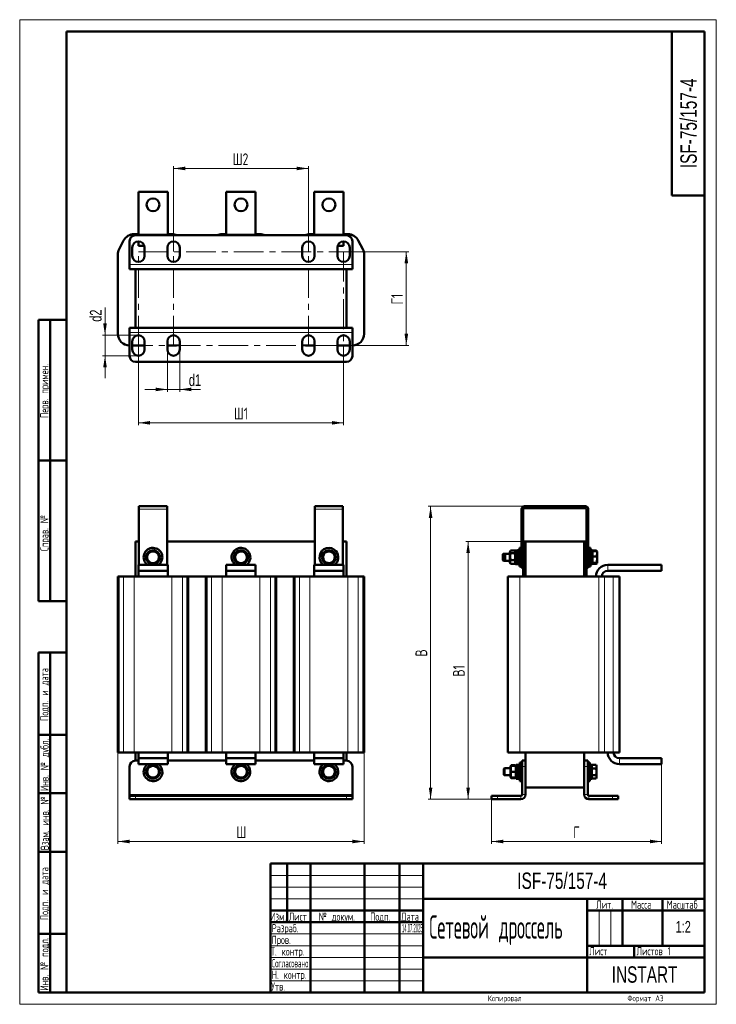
# Model space of a CAD drawing. Header units: millimetres. Extents: x 0 to 297, y 0 to 420.
import ezdxf

# ---------------------------------------------------------------- set-up
doc = ezdxf.new("R2010")
doc.units = ezdxf.units.MM
doc.linetypes.add('CENTERX2', pattern=[20.32, 12.7, -2.54, 2.54, -2.54])
doc.layers.add('ОСЕВЫЕ', color=7, linetype='Continuous')
doc.styles.add('SLDTEXTSTYLE0', font='TXT', dxfattribs={"width": 0.7})
doc.styles.add('SLDTEXTSTYLE1', font='TXT', dxfattribs={"width": 0.7, "bigfont": 'bigfont'})
doc.styles.add('SLDTEXTSTYLE2', font='TXT', dxfattribs={"width": 0.705079, "bigfont": 'bigfont'})
doc.styles.add('SLDTEXTSTYLE3', font='TXT', dxfattribs={"width": 0.648852, "bigfont": 'bigfont'})
doc.styles.add('SLDTEXTSTYLE4', font='TXT', dxfattribs={"width": 0.632021, "bigfont": 'bigfont'})
doc.styles.add('SLDTEXTSTYLE5', font='TXT', dxfattribs={"width": 0.625377, "bigfont": 'bigfont'})
doc.styles.add('SLDTEXTSTYLE6', font='TXT', dxfattribs={"width": 0.496631, "bigfont": 'bigfont'})
doc.styles.add('SLDTEXTSTYLE7', font='TXT', dxfattribs={"width": 0.300199})
doc.styles.add('SLDTEXTSTYLE8', font='TXT', dxfattribs={"width": 0.482389, "bigfont": 'bigfont'})
doc.dimstyles.new('SLDDIMSTYLE0', dxfattribs={"dimtxt": 5, "dimasz": 5, "dimexe": 0, "dimexo": 0.0625, "dimgap": 1.25, "dimtad": 2, "dimdec": 1, "dimlfac": 2, "dimrnd": 1e-09, "dimzin": 12, "dimdsep": 46, "dimtxsty": 'SLDTEXTSTYLE0', "dimsah": 1, "dimcen": 0.09, "dimadec": 0, "dimazin": 3, "dimtfac": 1, "dimtdec": 3, "dimtofl": 0, "dimtmove": 0, "dimatfit": 3, "dimfxl": 0, "dimfrac": 2, "dimtolj": 1, "dimtzin": 12, "dimarcsym": 0})
doc.dimstyles.new('SLDDIMSTYLE1', dxfattribs={"dimtxt": 5, "dimasz": 5, "dimexe": 0, "dimexo": 0.0625, "dimgap": 1.25, "dimtad": 2, "dimdec": 1, "dimlfac": 2, "dimrnd": 1e-09, "dimzin": 12, "dimdsep": 46, "dimtxsty": 'SLDTEXTSTYLE0', "dimsah": 1, "dimcen": 0.09, "dimadec": 0, "dimazin": 3, "dimtfac": 1, "dimtdec": 3, "dimtmove": 0, "dimatfit": 0, "dimfxl": 0, "dimfrac": 2, "dimtolj": 1, "dimtzin": 12, "dimarcsym": 0})

# ---------------------------------------------------------------- blocks, each defined once
blk = doc.blocks.new('_D')
at = {"color": 7, "linetype": 'Continuous', "lineweight": 0}
for p, q in [((41.84, 107.44), (41.84, 68.45)), ((146.84, 107.44), (146.84, 68.45)), ((41.84, 69.45), (146.84, 69.45))]:
    blk.add_line(p, q, dxfattribs=at)
at = {"color": 7, "linetype": 'Continuous', "lineweight": 18}
for points in [[(41.84, 69.45), (46.84, 68.68), (46.84, 70.22)], [(146.84, 69.45), (141.84, 70.22), (141.84, 68.68)]]:
    blk.add_solid(points, dxfattribs=at)
at = {"color": 7, "linetype": 'Continuous', "lineweight": 18, "insert": (92.39, 75.89), "char_height": 5, "attachment_point": 1, "style": 'SLDTEXTSTYLE1'}
blk.add_mtext('Ш', dxfattribs=at)
blk = doc.blocks.new('_D_1')
at = {"color": 7, "linetype": 'Continuous', "lineweight": 0}
for p, q in [((215.68, 197.45), (190.19, 197.45)), ((191.19, 87.45), (191.19, 197.45)), ((201.18, 87.45), (190.19, 87.45))]:
    blk.add_line(p, q, dxfattribs=at)
at = {"color": 7, "linetype": 'Continuous', "lineweight": 18}
for points in [[(191.19, 197.45), (190.42, 192.45), (191.96, 192.45)], [(191.19, 87.45), (191.96, 92.45), (190.42, 92.45)]]:
    blk.add_solid(points, dxfattribs=at)
at = {"color": 7, "linetype": 'Continuous', "lineweight": 18, "insert": (184.74, 139.78), "char_height": 5, "attachment_point": 1, "rotation": 90, "style": 'SLDTEXTSTYLE1'}
blk.add_mtext('В1', dxfattribs=at)
blk = doc.blocks.new('_D_2')
at = {"color": 7, "linetype": 'Continuous', "lineweight": 0}
for p, q in [((215.18, 212.45), (174.19, 212.45)), ((175.19, 212.45), (175.19, 87.45)), ((201.18, 87.45), (174.19, 87.45))]:
    blk.add_line(p, q, dxfattribs=at)
at = {"color": 7, "linetype": 'Continuous', "lineweight": 18}
for points in [[(175.19, 212.45), (174.42, 207.45), (175.96, 207.45)], [(175.19, 87.45), (175.96, 92.45), (174.42, 92.45)]]:
    blk.add_solid(points, dxfattribs=at)
at = {"color": 7, "linetype": 'Continuous', "lineweight": 18, "insert": (168.74, 148.35), "char_height": 5, "attachment_point": 1, "rotation": 90, "style": 'SLDTEXTSTYLE1'}
blk.add_mtext('В', dxfattribs=at)
blk = doc.blocks.new('_D_3')
at = {"color": 7, "linetype": 'Continuous', "lineweight": 0}
for p, q in [((273.69, 102.44), (273.69, 68.45)), ((201.19, 87.44), (201.19, 68.45)), ((201.19, 69.45), (273.69, 69.45))]:
    blk.add_line(p, q, dxfattribs=at)
at = {"color": 7, "linetype": 'Continuous', "lineweight": 18}
for points in [[(201.19, 69.45), (206.19, 68.68), (206.19, 70.22)], [(273.69, 69.45), (268.69, 70.22), (268.69, 68.68)]]:
    blk.add_solid(points, dxfattribs=at)
at = {"color": 7, "linetype": 'Continuous', "lineweight": 18, "insert": (236.02, 75.89), "char_height": 5, "attachment_point": 1, "style": 'SLDTEXTSTYLE1'}
blk.add_mtext('Г', dxfattribs=at)
blk = doc.blocks.new('_D_4')
at = {"color": 7, "linetype": 'Continuous', "lineweight": 0}
for p, q in [((50.59, 281.03), (50.59, 247.04)), ((138.09, 281.03), (138.09, 247.04)), ((138.09, 248.04), (50.59, 248.04))]:
    blk.add_line(p, q, dxfattribs=at)
at = {"color": 7, "linetype": 'Continuous', "lineweight": 18}
for points in [[(50.59, 248.04), (55.59, 247.27), (55.59, 248.81)], [(138.09, 248.04), (133.09, 248.81), (133.09, 247.27)]]:
    blk.add_solid(points, dxfattribs=at)
at = {"color": 7, "linetype": 'Continuous', "lineweight": 18, "insert": (91.32, 254.49), "char_height": 5, "attachment_point": 1, "style": 'SLDTEXTSTYLE1'}
blk.add_mtext('Ш1', dxfattribs=at)
blk = doc.blocks.new('_D_5')
at = {"color": 7, "linetype": 'Continuous', "lineweight": 0}
for p, q in [((65.59, 321.05), (65.59, 357.54)), ((123.09, 321.05), (123.09, 357.54)), ((65.59, 356.54), (123.09, 356.54))]:
    blk.add_line(p, q, dxfattribs=at)
at = {"color": 7, "linetype": 'Continuous', "lineweight": 18}
for points in [[(65.59, 356.54), (70.59, 355.77), (70.59, 357.31)], [(123.09, 356.54), (118.09, 357.31), (118.09, 355.77)]]:
    blk.add_solid(points, dxfattribs=at)
at = {"color": 7, "linetype": 'Continuous', "lineweight": 18, "insert": (90.79, 362.99), "char_height": 5, "attachment_point": 1, "style": 'SLDTEXTSTYLE1'}
blk.add_mtext('Ш2', dxfattribs=at)
blk = doc.blocks.new('_D_6')
at = {"color": 7, "linetype": 'Continuous', "lineweight": 0}
for p, q in [((138.1, 321.04), (165.84, 321.04)), ((164.84, 321.04), (164.84, 281.04)), ((138.1, 281.04), (165.84, 281.04))]:
    blk.add_line(p, q, dxfattribs=at)
at = {"color": 7, "linetype": 'Continuous', "lineweight": 18}
for points in [[(164.84, 321.04), (164.07, 316.04), (165.61, 316.04)], [(164.84, 281.04), (165.61, 286.04), (164.07, 286.04)]]:
    blk.add_solid(points, dxfattribs=at)
at = {"color": 7, "linetype": 'Continuous', "lineweight": 18, "insert": (158.4, 298.55), "char_height": 5, "attachment_point": 1, "rotation": 90, "style": 'SLDTEXTSTYLE1'}
blk.add_mtext('Г1', dxfattribs=at)
blk = doc.blocks.new('_D_7')
at = {"color": 7, "linetype": 'Continuous', "lineweight": 0}
for p, q in [((62.97, 279.28), (62.97, 261.29)), ((68.22, 279.28), (68.22, 261.29)), ((62.97, 262.29), (53.35, 262.29)), ((62.97, 262.29), (68.22, 262.29)), ((68.22, 262.29), (77.1, 262.29))]:
    blk.add_line(p, q, dxfattribs=at)
at = {"color": 7, "linetype": 'Continuous', "lineweight": 18}
for points in [[(62.97, 262.29), (57.97, 263.06), (57.97, 261.52)], [(68.22, 262.29), (73.22, 261.52), (73.22, 263.06)]]:
    blk.add_solid(points, dxfattribs=at)
at = {"color": 7, "linetype": 'Continuous', "lineweight": 18, "insert": (72.12, 268.74), "char_height": 5, "attachment_point": 1, "style": 'SLDTEXTSTYLE0'}
blk.add_mtext('d1', dxfattribs=at)
blk = doc.blocks.new('_D_8')
at = {"color": 7, "linetype": 'Continuous', "lineweight": 0}
for p, q in [((36.37, 285.42), (36.37, 297.2)), ((50.58, 285.42), (35.37, 285.42)), ((36.37, 285.42), (36.37, 276.67)), ((50.58, 276.67), (35.37, 276.67)), ((36.37, 276.67), (36.37, 267.05))]:
    blk.add_line(p, q, dxfattribs=at)
at = {"color": 7, "linetype": 'Continuous', "lineweight": 18}
for points in [[(36.37, 285.42), (37.14, 290.42), (35.6, 290.42)], [(36.37, 276.67), (35.6, 271.67), (37.14, 271.67)]]:
    blk.add_solid(points, dxfattribs=at)
at = {"color": 7, "linetype": 'Continuous', "lineweight": 18, "insert": (29.92, 291.16), "char_height": 5, "attachment_point": 1, "rotation": 90, "style": 'SLDTEXTSTYLE0'}
blk.add_mtext('d2', dxfattribs=at)

msp = doc.modelspace()

# ---------------------------------------------------------------- linework, layer by layer
at = {"color": 7, "linetype": 'Continuous', "lineweight": 50}
for p, q in [((20, 415), (20, 5)), ((292, 415), (20, 415)), ((20, 415), (20, 5)), ((278, 415), (278, 345)), ((292, 5), (292, 415)), ((63.091, 346.541), (50.591, 346.541)), ((50.591, 346.541), (50.591, 328.541)), ((63.091, 328.541), (63.091, 346.541)), ((88.091, 346.541), (88.091, 328.541)), ((100.591, 346.541), (88.091, 346.541)), ((100.591, 328.541), (100.591, 346.541)), ((138.091, 346.541), (125.591, 346.541)), ((125.591, 346.541), (125.591, 328.541)), ((138.091, 328.541), (138.091, 346.541)), ((278, 345), (292, 345)), ((48.761, 328.541), (50.591, 328.541)), ((49.341, 328.041), (139.341, 328.041)), ((50.591, 328.041), (50.591, 328.541)), ((63.091, 328.541), (63.091, 328.041)), ((63.091, 328.541), (64.922, 328.541)), ((86.261, 328.541), (88.091, 328.541)), ((88.091, 328.041), (88.091, 328.541)), ((100.591, 328.541), (100.591, 328.041)), ((100.591, 328.541), (102.422, 328.541)), ((123.761, 328.541), (125.591, 328.541)), ((125.591, 328.041), (125.591, 328.541)), ((138.091, 328.541), (138.091, 328.041)), ((138.091, 328.541), (139.922, 328.541)), ((42.399, 322.121), (44.319, 325.836)), ((46.841, 315.541), (46.841, 325.541)), ((50.591, 323.541), (50.591, 325.416)), ((50.591, 323.541), (53.107, 323.541)), ((63.076, 323.541), (63.091, 323.541)), ((63.091, 323.591), (63.091, 323.541)), ((125.591, 323.541), (125.591, 323.591)), ((125.591, 323.541), (125.607, 323.541)), ((135.576, 323.541), (138.091, 323.541)), ((138.091, 325.416), (138.091, 323.541)), ((141.841, 325.541), (141.841, 315.541)), ((144.364, 325.836), (146.284, 322.121)), ((41.841, 286.041), (41.841, 319.826)), ((47.966, 319.291), (47.966, 322.791)), ((53.216, 322.791), (53.216, 319.291)), ((62.966, 319.291), (62.966, 322.791)), ((68.216, 322.791), (68.216, 319.291)), ((120.466, 319.291), (120.466, 322.791)), ((125.716, 322.791), (125.716, 319.291)), ((135.466, 319.291), (135.466, 322.791)), ((140.716, 322.791), (140.716, 319.291)), ((146.841, 319.826), (146.841, 286.041)), ((46.841, 313.541), (46.841, 315.541)), ((141.841, 315.541), (141.841, 313.541)), ((46.841, 313.541), (141.841, 313.541)), ((49.341, 288.541), (49.341, 313.541)), ((139.341, 288.541), (139.341, 313.541)), ((8, 172), (8, 292)), ((20, 292), (8, 292)), ((8, 172), (8, 292)), ((13, 172), (13, 292)), ((13, 172), (13, 292)), ((141.841, 288.541), (46.841, 288.541)), ((46.841, 286.541), (46.841, 288.541)), ((46.841, 276.541), (46.841, 286.541)), ((141.841, 288.541), (141.841, 286.541)), ((141.841, 286.541), (141.841, 276.541)), ((47.966, 279.291), (47.966, 282.791)), ((53.216, 282.791), (53.216, 279.291)), ((62.966, 279.291), (62.966, 282.791)), ((68.216, 282.791), (68.216, 279.291)), ((120.466, 279.291), (120.466, 282.791)), ((125.716, 282.791), (125.716, 279.291)), ((135.466, 279.291), (135.466, 282.791)), ((140.716, 282.791), (140.716, 279.291)), ((53.216, 281.041), (47.966, 281.041)), ((66.841, 281.041), (62.966, 281.041)), ((125.716, 281.041), (121.841, 281.041)), ((140.716, 281.041), (135.466, 281.041)), ((139.341, 274.041), (49.341, 274.041)), ((8, 232), (20, 232)), ((20, 232), (8, 232)), ((50.841, 212.446), (62.841, 212.446)), ((50.841, 211.196), (50.841, 212.446)), ((50.841, 211.196), (50.841, 187.446)), ((62.841, 212.446), (62.841, 211.196)), ((62.841, 187.446), (62.841, 211.196)), ((125.841, 212.446), (137.841, 212.446)), ((125.841, 211.196), (125.841, 212.446)), ((125.841, 211.196), (125.841, 187.446)), ((137.841, 212.446), (137.841, 211.196)), ((137.841, 187.446), (137.841, 211.196)), ((213.939, 186.196), (213.939, 211.196)), ((214.689, 197.446), (214.689, 211.196)), ((215.189, 212.446), (241.189, 212.446)), ((215.189, 211.696), (241.189, 211.696)), ((241.689, 211.196), (241.689, 197.446)), ((242.439, 211.196), (242.439, 186.196)), ((50.841, 197.446), (49.341, 197.446)), ((49.341, 197.446), (49.341, 182.446)), ((125.841, 197.446), (62.841, 197.446)), ((139.341, 197.446), (137.841, 197.446)), ((139.341, 182.446), (139.341, 197.446)), ((214.689, 197.446), (214.689, 182.446)), ((214.689, 197.446), (215.689, 197.446)), ((215.689, 197.446), (215.689, 182.446)), ((215.689, 197.446), (240.689, 197.446)), ((240.689, 197.446), (241.689, 197.446)), ((240.689, 197.446), (240.689, 182.446)), ((241.689, 197.446), (241.689, 182.446)), ((55.699, 193.347), (57.133, 193.179)), ((95.599, 193.294), (96.41, 192.1)), ((132.455, 193.517), (133.523, 192.546)), ((209.229, 193.448), (208.939, 192.946)), ((211.071, 193.567), (209.307, 193.567)), ((211.439, 193.527), (211.085, 193.527)), ((211.439, 192.946), (211.147, 193.452)), ((212.239, 193.646), (211.439, 193.646)), ((211.439, 187.746), (211.439, 193.646)), ((213.039, 193.696), (212.239, 193.696)), ((212.239, 187.696), (212.239, 193.696)), ((213.939, 194.696), (213.039, 194.696)), ((213.039, 186.696), (213.039, 194.696)), ((243.339, 194.696), (242.439, 194.696)), ((243.339, 186.696), (243.339, 194.696)), ((244.139, 193.696), (243.339, 193.696)), ((244.139, 187.696), (244.139, 193.696)), ((244.214, 193.294), (244.139, 193.294)), ((245.991, 193.517), (244.214, 193.517)), ((244.214, 193.517), (244.214, 193.347)), ((244.214, 193.347), (244.214, 191.032)), ((245.991, 193.347), (244.214, 193.347)), ((246.097, 193.321), (245.991, 193.517)), ((245.991, 193.347), (246.214, 193.179)), ((246.214, 193.196), (246.131, 193.34)), ((53.974, 191.032), (54.837, 192.189)), ((55.117, 188.381), (54.546, 189.706)), ((58.566, 193.011), (59.137, 191.685)), ((59.709, 190.36), (58.846, 189.202)), ((91.462, 190.486), (92.091, 191.785)), ((93.084, 188.097), (92.273, 189.291)), ((92.72, 193.084), (94.159, 193.189)), ((97.221, 190.906), (96.592, 189.607)), ((129.092, 189.817), (129.399, 191.227)), ((129.705, 192.637), (131.08, 193.077)), ((134.591, 191.575), (134.284, 190.165)), ((206.214, 192.196), (205.964, 191.946)), ((205.964, 189.446), (205.964, 191.946)), ((205.964, 189.446), (206.214, 189.196)), ((206.964, 192.196), (206.214, 192.196)), ((206.214, 192.196), (206.214, 189.196)), ((206.214, 189.196), (206.964, 189.196)), ((206.964, 192.196), (206.714, 191.946)), ((206.714, 189.446), (206.714, 191.946)), ((206.714, 189.446), (206.964, 189.196)), ((208.939, 192.196), (206.964, 192.196)), ((206.964, 192.196), (206.964, 189.196)), ((206.964, 189.196), (208.939, 189.196)), ((208.939, 188.446), (208.939, 192.946)), ((211.071, 192.39), (209.307, 192.39)), ((211.071, 189.519), (209.307, 189.519)), ((244.214, 193.084), (244.139, 193.084)), ((244.214, 192.883), (244.139, 192.808)), ((245.991, 191.032), (244.214, 191.032)), ((244.214, 191.032), (244.214, 188.381)), ((245.991, 191.032), (246.214, 192.189)), ((245.991, 188.381), (246.214, 189.706)), ((246.214, 192.189), (246.214, 193.196)), ((246.214, 189.706), (246.214, 192.189)), ((246.214, 188.213), (246.214, 189.706)), ((50.591, 184.946), (50.591, 187.446)), ((50.591, 187.446), (63.091, 187.446)), ((50.591, 184.946), (63.091, 184.946)), ((50.591, 184.946), (50.591, 182.446)), ((57.984, 188.045), (56.55, 188.213)), ((63.091, 184.946), (63.091, 187.446)), ((63.091, 182.446), (63.091, 184.946)), ((88.091, 184.946), (88.091, 187.446)), ((88.091, 187.446), (100.591, 187.446)), ((88.091, 184.946), (100.591, 184.946)), ((88.091, 184.946), (88.091, 182.446)), ((95.963, 188.307), (94.523, 188.202)), ((100.591, 184.946), (100.591, 187.446)), ((100.591, 182.446), (100.591, 184.946)), ((125.591, 187.446), (138.091, 187.446)), ((125.591, 184.946), (125.591, 187.446)), ((125.591, 184.946), (138.091, 184.946)), ((125.591, 184.946), (125.591, 182.446)), ((131.228, 187.875), (130.16, 188.846)), ((133.978, 188.754), (132.603, 188.315)), ((138.091, 184.946), (138.091, 187.446)), ((138.091, 182.446), (138.091, 184.946)), ((208.939, 188.446), (209.229, 187.943)), ((209.253, 187.957), (209.307, 187.824)), ((211.071, 187.824), (209.307, 187.824)), ((211.071, 187.824), (211.118, 187.956)), ((211.439, 187.864), (211.085, 187.864)), ((211.147, 187.94), (211.439, 188.446)), ((211.439, 187.746), (212.239, 187.746)), ((212.239, 187.696), (213.039, 187.696)), ((213.039, 186.696), (213.939, 186.696)), ((213.939, 186.196), (214.689, 186.196)), ((242.439, 186.196), (241.689, 186.196)), ((242.439, 186.696), (243.339, 186.696)), ((243.339, 187.696), (244.139, 187.696)), ((244.139, 188.583), (244.214, 188.508)), ((244.214, 188.097), (244.139, 188.097)), ((245.991, 188.381), (244.214, 188.381)), ((244.214, 188.381), (244.214, 188.045)), ((244.214, 188.045), (244.214, 187.875)), ((245.991, 188.045), (244.214, 188.045)), ((245.991, 187.875), (244.214, 187.875)), ((245.991, 188.045), (246.214, 188.213)), ((245.991, 187.875), (246.038, 188.08)), ((246.097, 188.071), (245.991, 187.875)), ((250.689, 187.446), (273.689, 187.446)), ((250.689, 184.946), (273.689, 184.946)), ((273.689, 184.946), (273.689, 187.446)), ((41.841, 107.446), (41.841, 182.446)), ((41.841, 182.446), (42.399, 182.446)), ((42.399, 182.446), (44.319, 182.446)), ((44.319, 182.446), (48.761, 182.446)), ((48.761, 182.446), (64.922, 182.446)), ((64.922, 182.446), (69.364, 182.446)), ((69.364, 182.446), (71.284, 182.446)), ((71.284, 182.446), (71.841, 182.446)), ((71.841, 182.446), (79.341, 182.446)), ((71.841, 182.446), (71.841, 107.446)), ((79.341, 107.446), (79.341, 182.446)), ((79.341, 182.446), (79.899, 182.446)), ((79.899, 182.446), (81.819, 182.446)), ((81.819, 182.446), (86.261, 182.446)), ((86.261, 182.446), (102.422, 182.446)), ((102.422, 182.446), (106.864, 182.446)), ((106.864, 182.446), (108.784, 182.446)), ((108.784, 182.446), (109.341, 182.446)), ((109.341, 182.446), (116.841, 182.446)), ((109.341, 182.446), (109.341, 107.446)), ((116.841, 107.446), (116.841, 182.446)), ((116.841, 182.446), (117.399, 182.446)), ((117.399, 182.446), (119.319, 182.446)), ((119.319, 182.446), (123.761, 182.446)), ((123.761, 182.446), (139.922, 182.446)), ((139.922, 182.446), (144.364, 182.446)), ((144.364, 182.446), (146.284, 182.446)), ((146.284, 182.446), (146.841, 182.446)), ((146.841, 182.446), (146.841, 107.446)), ((208.189, 107.446), (208.189, 182.446)), ((208.189, 182.446), (213.189, 182.446)), ((213.189, 182.446), (246.974, 182.446)), ((246.974, 182.446), (249.269, 182.446)), ((249.269, 182.446), (252.984, 182.446)), ((252.984, 182.446), (255.689, 182.446)), ((255.689, 182.446), (255.689, 107.446)), ((8, 172), (20, 172)), ((8, 5), (8, 150)), ((8, 150), (20, 150)), ((13, 5), (13, 150)), ((20, 115), (8, 115)), ((42.399, 107.446), (41.841, 107.446)), ((42.399, 107.446), (44.319, 107.446)), ((48.761, 107.446), (44.319, 107.446)), ((48.761, 107.446), (64.922, 107.446)), ((49.341, 107.446), (49.341, 103.946)), ((50.591, 107.446), (50.591, 104.946)), ((63.091, 104.946), (63.091, 107.446)), ((69.364, 107.446), (64.922, 107.446)), ((69.364, 107.446), (71.284, 107.446)), ((71.841, 107.446), (71.284, 107.446)), ((71.841, 107.446), (79.341, 107.446)), ((79.899, 107.446), (79.341, 107.446)), ((79.899, 107.446), (81.819, 107.446)), ((86.261, 107.446), (81.819, 107.446)), ((86.261, 107.446), (102.422, 107.446)), ((88.091, 107.446), (88.091, 104.946)), ((100.591, 104.946), (100.591, 107.446)), ((106.864, 107.446), (102.422, 107.446)), ((106.864, 107.446), (108.784, 107.446)), ((109.341, 107.446), (108.784, 107.446)), ((109.341, 107.446), (116.841, 107.446)), ((117.399, 107.446), (116.841, 107.446)), ((117.399, 107.446), (119.319, 107.446)), ((123.761, 107.446), (119.319, 107.446)), ((123.761, 107.446), (139.922, 107.446)), ((125.591, 107.446), (125.591, 104.946)), ((138.091, 104.946), (138.091, 107.446)), ((139.341, 103.946), (139.341, 107.446)), ((144.364, 107.446), (139.922, 107.446)), ((144.364, 107.446), (146.284, 107.446)), ((146.841, 107.446), (146.284, 107.446)), ((213.189, 107.446), (208.189, 107.446)), ((213.189, 107.446), (246.974, 107.446)), ((215.689, 107.446), (215.689, 103.946)), ((240.689, 107.446), (240.689, 103.946)), ((249.269, 107.446), (246.974, 107.446)), ((249.269, 107.446), (252.984, 107.446)), ((255.689, 107.446), (252.984, 107.446)), ((46.841, 89.446), (46.841, 101.446)), ((49.341, 103.946), (50.591, 103.946)), ((63.091, 104.946), (50.591, 104.946)), ((50.591, 104.946), (50.591, 102.446)), ((63.091, 102.446), (50.591, 102.446)), ((54.341, 100.639), (55.591, 101.361)), ((56.841, 102.083), (58.091, 101.361)), ((63.091, 104.946), (63.091, 102.446)), ((63.091, 103.946), (88.091, 103.946)), ((88.091, 104.946), (88.091, 102.446)), ((100.591, 104.946), (88.091, 104.946)), ((100.591, 102.446), (88.091, 102.446)), ((91.614, 100.142), (92.706, 101.086)), ((93.797, 102.031), (95.161, 101.558)), ((96.525, 101.084), (96.797, 99.667)), ((100.591, 104.946), (100.591, 102.446)), ((100.591, 103.946), (125.591, 103.946)), ((138.091, 104.946), (125.591, 104.946)), ((125.591, 104.946), (125.591, 102.446)), ((138.091, 102.446), (125.591, 102.446)), ((130.773, 101.877), (132.201, 101.67)), ((133.63, 101.462), (134.164, 100.121)), ((138.091, 104.946), (138.091, 102.446)), ((138.091, 103.946), (139.341, 103.946)), ((141.841, 101.446), (141.841, 89.446)), ((209.336, 101.701), (209.189, 101.446)), ((209.189, 96.946), (209.189, 101.446)), ((209.401, 101.813), (209.336, 101.701)), ((209.557, 101.987), (209.447, 101.787)), ((209.491, 101.709), (209.557, 101.987)), ((211.321, 101.987), (209.557, 101.987)), ((211.321, 101.715), (209.557, 101.715)), ((211.321, 101.677), (209.557, 101.677)), ((211.321, 101.987), (211.378, 101.709)), ((211.448, 101.787), (211.321, 101.987)), ((211.321, 101.715), (211.35, 101.712)), ((211.539, 101.705), (211.481, 101.806)), ((211.689, 101.446), (211.539, 101.705)), ((212.489, 102.146), (211.689, 102.146)), ((211.689, 96.246), (211.689, 102.146)), ((213.289, 102.196), (212.489, 102.196)), ((212.489, 96.196), (212.489, 102.196)), ((214.189, 103.196), (213.289, 103.196)), ((213.289, 95.196), (213.289, 103.196)), ((214.189, 103.946), (215.689, 103.946)), ((214.189, 101.446), (214.189, 103.946)), ((214.189, 101.446), (214.189, 89.446)), ((215.689, 103.946), (215.689, 101.446)), ((215.689, 101.446), (215.689, 89.446)), ((240.689, 103.946), (242.189, 103.946)), ((240.689, 101.446), (240.689, 103.946)), ((240.689, 89.446), (240.689, 101.446)), ((242.189, 103.946), (242.189, 101.446)), ((243.089, 103.196), (242.189, 103.196)), ((242.189, 89.446), (242.189, 101.446)), ((243.089, 95.196), (243.089, 103.196)), ((243.889, 102.196), (243.089, 102.196)), ((243.889, 96.196), (243.889, 102.196)), ((243.964, 101.383), (243.889, 101.308)), ((243.964, 102.083), (243.964, 100.639)), ((245.741, 102.083), (243.964, 102.083)), ((245.964, 101.696), (245.741, 102.083)), ((245.741, 100.639), (245.964, 101.361)), ((245.964, 101.361), (245.964, 101.696)), ((245.964, 99.196), (245.964, 101.361)), ((273.689, 104.946), (255.689, 104.946)), ((273.689, 102.446), (255.689, 102.446)), ((273.689, 104.946), (273.689, 102.446)), ((54.341, 97.752), (54.341, 99.196)), ((56.841, 96.309), (55.591, 97.031)), ((59.341, 97.752), (58.091, 97.031)), ((59.341, 100.639), (59.341, 99.196)), ((92.158, 97.307), (91.886, 98.725)), ((94.886, 96.361), (93.522, 96.834)), ((97.069, 98.249), (95.977, 97.305)), ((128.985, 99.611), (129.879, 100.744)), ((130.053, 96.93), (129.519, 98.27)), ((132.91, 96.514), (131.482, 96.722)), ((134.698, 98.78), (133.804, 97.647)), ((206.714, 100.696), (206.464, 100.446)), ((206.464, 97.946), (206.464, 100.446)), ((206.464, 97.946), (206.714, 97.696)), ((209.189, 100.696), (206.714, 100.696)), ((206.714, 100.696), (206.714, 97.696)), ((206.714, 97.696), (209.189, 97.696)), ((209.189, 96.946), (209.336, 96.691)), ((209.336, 96.691), (209.401, 96.578)), ((209.557, 96.404), (209.447, 96.605)), ((211.321, 99.158), (209.557, 99.158)), ((211.321, 96.677), (209.557, 96.677)), ((211.321, 96.677), (211.524, 96.696)), ((211.448, 96.605), (211.321, 96.404)), ((211.481, 96.586), (211.539, 96.687)), ((211.539, 96.687), (211.689, 96.946)), ((243.889, 97.083), (243.964, 97.008)), ((243.964, 100.639), (243.964, 97.752)), ((245.741, 100.639), (243.964, 100.639)), ((245.741, 97.752), (243.964, 97.752)), ((243.964, 97.752), (243.964, 96.309)), ((245.741, 97.752), (245.964, 99.196)), ((245.741, 96.309), (245.964, 97.031)), ((245.741, 96.309), (245.964, 96.696)), ((245.964, 97.031), (245.964, 99.196)), ((245.964, 96.696), (245.964, 97.031)), ((211.321, 96.404), (209.557, 96.404)), ((211.689, 96.246), (212.489, 96.246)), ((212.489, 96.196), (213.289, 96.196)), ((213.289, 95.196), (214.189, 95.196)), ((215.689, 92.446), (240.689, 92.446)), ((242.189, 95.196), (243.089, 95.196)), ((243.089, 96.196), (243.889, 96.196)), ((245.741, 96.309), (243.964, 96.309)), ((20, 90), (8, 90)), ((46.841, 89.446), (46.841, 88.946)), ((46.841, 87.446), (46.841, 88.946)), ((46.841, 88.946), (49.341, 88.946)), ((49.341, 88.946), (139.341, 88.946)), ((139.341, 88.946), (141.841, 88.946)), ((141.841, 88.946), (141.841, 89.446)), ((141.841, 88.946), (141.841, 87.446)), ((201.189, 87.446), (201.189, 88.946)), ((201.189, 88.946), (203.689, 88.946)), ((203.689, 88.946), (213.689, 88.946)), ((242.689, 88.946), (252.689, 88.946)), ((252.689, 88.946), (255.189, 88.946)), ((255.189, 88.946), (255.189, 87.446)), ((49.341, 87.446), (46.841, 87.446)), ((49.341, 87.446), (139.341, 87.446)), ((141.841, 87.446), (139.341, 87.446)), ((203.689, 87.446), (201.189, 87.446)), ((203.689, 87.446), (213.689, 87.446)), ((242.689, 87.446), (252.689, 87.446)), ((255.189, 87.446), (252.689, 87.446)), ((20, 65), (8, 65)), ((107, 60), (292, 60)), ((107, 60), (107, 5)), ((114, 35), (114, 60)), ((124, 60), (124, 5)), ((147, 60), (147, 5)), ((162, 60), (162, 5)), ((172, 60), (172, 5)), ((172, 45), (292, 45)), ((242, 45), (242, 5)), ((257, 45), (257, 25)), ((274, 45), (274, 25)), ((107, 40), (172, 40)), ((242, 40), (292, 40)), ((107, 35), (172, 35)), ((8, 30), (20, 30)), ((242, 25), (292, 25)), ((262, 25), (262, 20)), ((172, 20), (292, 20)), ((8, 5), (20, 5)), ((20, 5), (292, 5))]:
    msp.add_line(p, q, dxfattribs=at)
at = {"color": 8, "linetype": 'Continuous', "lineweight": 18}
for p, q in [((50.591, 328.541), (63.091, 328.541)), ((88.091, 328.541), (100.591, 328.541)), ((125.591, 328.541), (138.091, 328.541)), ((141.841, 315.541), (46.841, 315.541)), ((46.841, 286.541), (141.841, 286.541)), ((50.841, 211.196), (62.841, 211.196)), ((125.841, 211.196), (137.841, 211.196)), ((214.689, 211.196), (213.939, 211.196)), ((215.189, 211.696), (215.189, 212.446)), ((241.189, 211.696), (241.189, 212.446)), ((241.689, 211.196), (242.439, 211.196)), ((250.689, 184.946), (250.689, 187.446)), ((42.399, 182.446), (42.399, 107.446)), ((44.319, 107.446), (44.319, 182.446)), ((48.761, 182.446), (48.761, 107.446)), ((64.922, 107.446), (64.922, 182.446)), ((69.364, 182.446), (69.364, 107.446)), ((71.284, 107.446), (71.284, 182.446)), ((79.899, 182.446), (79.899, 107.446)), ((81.819, 107.446), (81.819, 182.446)), ((86.261, 182.446), (86.261, 107.446)), ((102.422, 107.446), (102.422, 182.446)), ((106.864, 182.446), (106.864, 107.446)), ((108.784, 107.446), (108.784, 182.446)), ((117.399, 182.446), (117.399, 107.446)), ((119.319, 107.446), (119.319, 182.446)), ((123.761, 182.446), (123.761, 107.446)), ((139.922, 107.446), (139.922, 182.446)), ((144.364, 182.446), (144.364, 107.446)), ((146.284, 107.446), (146.284, 182.446)), ((213.189, 182.446), (213.189, 107.446)), ((246.974, 107.446), (246.974, 182.446)), ((249.269, 182.446), (249.269, 107.446)), ((252.984, 107.446), (252.984, 182.446)), ((215.689, 101.446), (214.189, 101.446)), ((242.189, 101.446), (240.689, 101.446)), ((255.689, 104.946), (255.689, 102.446)), ((141.841, 89.446), (46.841, 89.446)), ((49.341, 88.946), (49.341, 87.446)), ((139.341, 87.446), (139.341, 88.946)), ((203.689, 88.946), (203.689, 87.446)), ((213.689, 87.446), (213.689, 88.946)), ((214.189, 89.446), (215.689, 89.446)), ((242.189, 89.446), (240.689, 89.446)), ((242.689, 87.446), (242.689, 88.946)), ((252.689, 87.446), (252.689, 88.946))]:
    msp.add_line(p, q, dxfattribs=at)
at = {"color": 7, "linetype": 'CENTERX2', "lineweight": 18}
for p, q in [((50.591, 321.041), (138.091, 321.041)), ((50.591, 281.041), (50.591, 321.041)), ((65.591, 281.041), (65.591, 321.041)), ((123.091, 281.041), (123.091, 321.041)), ((138.091, 321.041), (138.091, 281.041)), ((138.091, 281.041), (50.591, 281.041))]:
    msp.add_line(p, q, dxfattribs=at)
at = {"color": 7, "linetype": 'Continuous', "lineweight": 18}
for p, q in [((107, 55), (172, 55)), ((107, 50), (172, 50)), ((107, 45), (172, 45)), ((247, 40), (247, 25)), ((252, 40), (252, 25)), ((107, 30), (172, 30)), ((107, 25), (172, 25)), ((107, 20), (172, 20)), ((107, 15), (172, 15)), ((107, 10), (172, 10))]:
    msp.add_line(p, q, dxfattribs=at)
at = {"color": 7, "linetype": 'Continuous', "lineweight": 50, "flags": 128}
for points in [[(66.841, 281.041), (67.817, 281.137), (68.216, 281.234)], [(120.466, 281.234), (120.866, 281.137), (121.841, 281.041)]]:
    msp.add_lwpolyline(points, dxfattribs=at)
at = {"color": 7, "linetype": 'Continuous', "lineweight": 50}
for centre, radius in [((56.841, 341.041), 2.75), ((94.341, 341.041), 2.75), ((131.841, 341.041), 2.75), ((56.841, 190.696), 3), ((94.341, 190.696), 3), ((131.841, 190.696), 3), ((56.841, 99.196), 3), ((94.341, 99.196), 3), ((131.841, 99.196), 3)]:
    msp.add_circle(centre, radius, dxfattribs=at)
for centre, radius, start, end in [((48.761, 323.541), 5, 90, 152.67611), ((49.341, 325.541), 2.5, 90, 180), ((64.922, 323.541), 5, 64.15807, 90), ((86.261, 323.541), 5, 90, 115.84193), ((102.422, 323.541), 5, 64.15807, 90), ((123.761, 323.541), 5, 90, 115.84193), ((139.341, 325.541), 2.5, 0, 90), ((139.922, 323.541), 5, 27.32389, 90), ((50.591, 322.791), 2.625, 0, 180), ((65.591, 322.791), 2.625, 0, 180), ((123.091, 322.791), 2.625, 0, 180), ((138.091, 322.791), 2.625, 0, 180), ((46.841, 319.826), 5, 152.67611, 180), ((50.591, 319.291), 2.625, 180, 0), ((65.591, 319.291), 2.625, 180, 0), ((123.091, 319.291), 2.625, 180, 360), ((138.091, 319.291), 2.625, 180, 0), ((141.841, 319.826), 5, 0, 27.32389), ((46.841, 286.041), 5, 180, 270), ((141.841, 286.041), 5, 270, 0), ((50.591, 282.791), 2.625, 0, 180), ((65.591, 282.791), 2.625, 0, 180), ((123.091, 282.791), 2.625, 0, 180), ((138.091, 282.791), 2.625, 0, 180), ((50.591, 279.291), 2.625, 180, 0), ((65.591, 279.291), 2.625, 180, 0), ((123.091, 279.291), 2.625, 180, 0), ((138.091, 279.291), 2.625, 180, 0), ((49.341, 276.541), 2.5, 180, 270), ((139.341, 276.541), 2.5, 270, 0), ((215.189, 211.196), 1.25, 90, 180), ((215.189, 211.196), 0.5, 90, 180), ((241.189, 211.196), 1.25, 0, 90), ((241.189, 211.196), 0.5, 0, 90), ((56.841, 190.696), 4, 16.58921, 234.34091), ((94.341, 190.696), 4, 27.45184, 234.34091), ((131.841, 190.696), 4, 41.00996, 234.34091), ((131.841, 190.696), 4, 305.65909, 41.00996), ((56.841, 190.696), 2.5, 143.31178, 203.31178), ((56.841, 190.696), 2.5, 203.31178, 263.31178), ((56.841, 190.696), 2.5, 83.31178, 143.31178), ((56.841, 190.696), 2.5, 263.31178, 323.31178), ((56.841, 190.696), 2.5, 23.31178, 83.31178), ((56.841, 190.696), 2.5, 323.31178, 23.31178), ((56.841, 190.696), 4, 305.65909, 16.58921), ((94.341, 190.696), 2.5, 154.1744, 214.1744), ((94.341, 190.696), 2.5, 94.1744, 154.1744), ((94.341, 190.696), 2.5, 214.1744, 274.1744), ((94.341, 190.696), 2.5, 34.1744, 94.1744), ((94.341, 190.696), 2.5, 274.1744, 334.1744), ((94.341, 190.696), 2.5, 334.1744, 34.1744), ((94.341, 190.696), 4, 305.65909, 27.45184), ((131.841, 190.696), 2.5, 167.73252, 227.73252), ((131.841, 190.696), 2.5, 107.73252, 167.73252), ((131.841, 190.696), 2.5, 47.73252, 107.73252), ((131.841, 190.696), 2.5, 287.73252, 347.73252), ((131.841, 190.696), 2.5, 347.73252, 47.73252), ((131.841, 190.696), 2.5, 227.73252, 287.73252), ((250.689, 182.446), 5, 90, 180), ((250.689, 182.446), 2.5, 90, 180), ((255.689, 107.446), 5, 180, 270), ((255.689, 107.446), 2.5, 180, 270), ((49.341, 101.446), 2.5, 90, 180), ((56.841, 99.196), 4, 125.65909, 353.27743), ((56.841, 99.196), 2.5, 120, 180), ((56.841, 99.196), 2.5, 60, 120), ((56.841, 99.196), 2.5, 0, 60), ((56.841, 99.196), 4, 353.27743, 54.34091), ((94.341, 99.196), 4, 125.65909, 4.14006), ((94.341, 99.196), 2.5, 130.86263, 190.86263), ((94.341, 99.196), 2.5, 70.86263, 130.86263), ((94.341, 99.196), 2.5, 10.86263, 70.86263), ((94.341, 99.196), 4, 4.14006, 54.34091), ((131.841, 99.196), 4, 125.65909, 15.00269), ((131.841, 99.196), 2.5, 81.72525, 141.72525), ((131.841, 99.196), 2.5, 21.72525, 81.72525), ((131.841, 99.196), 4, 15.00269, 54.34091), ((139.341, 101.446), 2.5, 0, 90), ((56.841, 99.196), 2.5, 180, 240), ((56.841, 99.196), 2.5, 240, 300), ((56.841, 99.196), 2.5, 300, 0), ((94.341, 99.196), 2.5, 190.86263, 250.86263), ((94.341, 99.196), 2.5, 250.86263, 310.86263), ((94.341, 99.196), 2.5, 310.86263, 10.86263), ((131.841, 99.196), 2.5, 141.72525, 201.72525), ((131.841, 99.196), 2.5, 201.72525, 261.72525), ((131.841, 99.196), 2.5, 261.72525, 321.72525), ((131.841, 99.196), 2.5, 321.72525, 21.72525), ((213.689, 89.446), 2, 270, 0), ((213.689, 89.446), 0.5, 270, 0), ((242.689, 89.446), 2, 180, 270), ((242.689, 89.446), 0.5, 180, 270)]:
    msp.add_arc(centre, radius, start, end, dxfattribs=at)
for points, knots in [([(54.837, 192.189), (54.857, 192.217), (55.148, 192.608), (55.434, 192.991), (55.699, 193.347)], [0, 0, 0, 0, 0.0702006, 1, 1, 1, 1]), ([(94.159, 193.189), (94.194, 193.192), (94.68, 193.227), (95.156, 193.262), (95.599, 193.294)], [0, 0, 0, 0, 0.0702006, 1, 1, 1, 1]), ([(131.08, 193.077), (131.113, 193.087), (131.577, 193.236), (132.032, 193.381), (132.455, 193.517)], [0, 0, 0, 0, 0.07020058, 1, 1, 1, 1]), ([(209.307, 192.39), (209.185, 192.6), (208.982, 192.949), (209.176, 193.297), (209.253, 193.435)], [0, 0, 0, 0, 0.6026517, 1, 1, 1, 1]), ([(211.118, 193.435), (211.206, 193.269), (211.392, 192.919), (211.182, 192.572), (211.071, 192.39)], [0, 0, 0, 0, 0.4760692, 1, 1, 1, 1]), ([(246.214, 192.189), (246.214, 192.217), (246.211, 192.608), (246.097, 192.991), (245.991, 193.347)], [0, 0, 0, 0, 0.0702006, 1, 1, 1, 1]), ([(54.546, 189.706), (54.542, 189.714), (54.35, 190.161), (54.16, 190.6), (53.974, 191.032)], [0, 0, 0, 0, 0.0172028, 1, 1, 1, 1]), ([(57.133, 193.179), (57.167, 193.175), (57.651, 193.118), (58.125, 193.062), (58.566, 193.011)], [0, 0, 0, 0, 0.0702006, 1, 1, 1, 1]), ([(58.846, 189.202), (58.826, 189.175), (58.535, 188.784), (58.249, 188.401), (57.984, 188.045)], [0, 0, 0, 0, 0.0702006, 1, 1, 1, 1]), ([(59.137, 191.685), (59.141, 191.677), (59.333, 191.23), (59.523, 190.791), (59.709, 190.36)], [0, 0, 0, 0, 0.0172028, 1, 1, 1, 1]), ([(92.273, 189.291), (92.268, 189.298), (91.995, 189.701), (91.726, 190.097), (91.462, 190.486)], [0, 0, 0, 0, 0.01720285, 1, 1, 1, 1]), ([(92.091, 191.785), (92.106, 191.816), (92.318, 192.254), (92.526, 192.684), (92.72, 193.084)], [0, 0, 0, 0, 0.0702006, 1, 1, 1, 1]), ([(96.592, 189.607), (96.577, 189.576), (96.365, 189.137), (96.156, 188.707), (95.963, 188.307)], [0, 0, 0, 0, 0.0702006, 1, 1, 1, 1]), ([(96.41, 192.1), (96.415, 192.093), (96.688, 191.69), (96.957, 191.295), (97.221, 190.906)], [0, 0, 0, 0, 0.0172028, 1, 1, 1, 1]), ([(130.16, 188.846), (130.154, 188.851), (129.793, 189.179), (129.44, 189.5), (129.092, 189.817)], [0, 0, 0, 0, 0.0172028, 1, 1, 1, 1]), ([(129.399, 191.227), (129.406, 191.26), (129.509, 191.737), (129.611, 192.203), (129.705, 192.637)], [0, 0, 0, 0, 0.0702006, 1, 1, 1, 1]), ([(133.523, 192.546), (133.529, 192.54), (133.89, 192.213), (134.243, 191.891), (134.591, 191.575)], [0, 0, 0, 0, 0.0172028, 1, 1, 1, 1]), ([(134.284, 190.165), (134.277, 190.131), (134.174, 189.655), (134.072, 189.188), (133.978, 188.754)], [0, 0, 0, 0, 0.0702006, 1, 1, 1, 1]), ([(209.307, 187.824), (209.19, 188.127), (208.972, 188.693), (209.2, 189.256), (209.307, 189.519)], [0, 0, 0, 0, 0.5347163, 1, 1, 1, 1]), ([(209.307, 189.519), (209.194, 190.003), (208.972, 190.961), (209.196, 191.918), (209.307, 192.39)], [0, 0, 0, 0, 0.5063329, 1, 1, 1, 1]), ([(211.071, 192.39), (211.184, 191.905), (211.406, 190.947), (211.182, 189.991), (211.071, 189.519)], [0, 0, 0, 0, 0.5063329, 1, 1, 1, 1]), ([(211.071, 189.519), (211.188, 189.216), (211.406, 188.65), (211.178, 188.087), (211.071, 187.824)], [0, 0, 0, 0, 0.5347163, 1, 1, 1, 1]), ([(246.214, 189.706), (246.214, 189.714), (246.213, 190.161), (246.101, 190.6), (245.991, 191.032)], [0, 0, 0, 0, 0.0172028, 1, 1, 1, 1]), ([(56.55, 188.213), (56.516, 188.217), (56.032, 188.274), (55.558, 188.329), (55.117, 188.381)], [0, 0, 0, 0, 0.0702006, 1, 1, 1, 1]), ([(94.523, 188.202), (94.489, 188.2), (94.003, 188.164), (93.527, 188.13), (93.084, 188.097)], [0, 0, 0, 0, 0.0702006, 1, 1, 1, 1]), ([(132.603, 188.315), (132.57, 188.304), (132.106, 188.156), (131.651, 188.01), (131.228, 187.875)], [0, 0, 0, 0, 0.07020058, 1, 1, 1, 1]), ([(246.214, 188.213), (246.214, 188.217), (246.211, 188.274), (246.097, 188.329), (245.991, 188.381)], [0, 0, 0, 0, 0.0702006, 1, 1, 1, 1]), ([(55.591, 101.361), (55.621, 101.378), (56.043, 101.622), (56.457, 101.86), (56.841, 102.083)], [0, 0, 0, 0, 0.0702006, 1, 1, 1, 1]), ([(58.091, 101.361), (58.121, 101.344), (58.543, 101.1), (58.957, 100.861), (59.341, 100.639)], [0, 0, 0, 0, 0.0702006, 1, 1, 1, 1]), ([(92.706, 101.086), (92.732, 101.109), (93.1, 101.428), (93.462, 101.74), (93.797, 102.031)], [0, 0, 0, 0, 0.0702006, 1, 1, 1, 1]), ([(95.161, 101.558), (95.193, 101.546), (95.654, 101.387), (96.105, 101.23), (96.525, 101.084)], [0, 0, 0, 0, 0.0702006, 1, 1, 1, 1]), ([(129.879, 100.744), (129.9, 100.771), (130.202, 101.154), (130.498, 101.529), (130.773, 101.877)], [0, 0, 0, 0, 0.0702006, 1, 1, 1, 1]), ([(132.201, 101.67), (132.235, 101.665), (132.717, 101.595), (133.19, 101.526), (133.63, 101.462)], [0, 0, 0, 0, 0.0702006, 1, 1, 1, 1]), ([(209.557, 101.677), (209.44, 101.683), (209.222, 101.696), (209.45, 101.709), (209.557, 101.715)], [0, 0, 0, 0, 0.5347163, 1, 1, 1, 1]), ([(209.557, 99.158), (209.444, 99.583), (209.222, 100.423), (209.446, 101.262), (209.557, 101.677)], [0, 0, 0, 0, 0.5063329, 1, 1, 1, 1]), ([(211.524, 101.696), (211.531, 101.695), (211.609, 101.689), (211.458, 101.682), (211.321, 101.677)], [0, 0, 0, 0, 0.0902595, 1, 1, 1, 1]), ([(211.321, 101.677), (211.434, 101.251), (211.656, 100.411), (211.432, 99.572), (211.321, 99.158)], [0, 0, 0, 0, 0.5063329, 1, 1, 1, 1]), ([(245.964, 101.361), (245.964, 101.378), (245.961, 101.622), (245.847, 101.86), (245.741, 102.083)], [0, 0, 0, 0, 0.0702006, 1, 1, 1, 1]), ([(54.341, 99.196), (54.341, 99.204), (54.341, 99.691), (54.341, 100.169), (54.341, 100.639)], [0, 0, 0, 0, 0.0172028, 1, 1, 1, 1]), ([(55.591, 97.031), (55.562, 97.048), (55.14, 97.292), (54.726, 97.53), (54.341, 97.752)], [0, 0, 0, 0, 0.0702006, 1, 1, 1, 1]), ([(58.091, 97.031), (58.062, 97.014), (57.64, 96.77), (57.226, 96.531), (56.841, 96.309)], [0, 0, 0, 0, 0.0702006, 1, 1, 1, 1]), ([(59.341, 99.196), (59.341, 99.187), (59.341, 98.7), (59.341, 98.222), (59.341, 97.752)], [0, 0, 0, 0, 0.0172028, 1, 1, 1, 1]), ([(91.886, 98.725), (91.885, 98.733), (91.793, 99.211), (91.703, 99.681), (91.614, 100.142)], [0, 0, 0, 0, 0.0172028, 1, 1, 1, 1]), ([(93.522, 96.834), (93.49, 96.845), (93.029, 97.005), (92.578, 97.162), (92.158, 97.307)], [0, 0, 0, 0, 0.0702006, 1, 1, 1, 1]), ([(95.977, 97.305), (95.951, 97.283), (95.583, 96.964), (95.221, 96.651), (94.886, 96.361)], [0, 0, 0, 0, 0.07020058, 1, 1, 1, 1]), ([(96.797, 99.667), (96.798, 99.659), (96.89, 99.18), (96.98, 98.711), (97.069, 98.249)], [0, 0, 0, 0, 0.0172028, 1, 1, 1, 1]), ([(129.519, 98.27), (129.516, 98.278), (129.336, 98.731), (129.159, 99.175), (128.985, 99.611)], [0, 0, 0, 0, 0.0172028, 1, 1, 1, 1]), ([(131.482, 96.722), (131.448, 96.727), (130.965, 96.797), (130.493, 96.866), (130.053, 96.93)], [0, 0, 0, 0, 0.0702006, 1, 1, 1, 1]), ([(133.804, 97.647), (133.783, 97.62), (133.481, 97.238), (133.185, 96.863), (132.91, 96.514)], [0, 0, 0, 0, 0.0702006, 1, 1, 1, 1]), ([(134.164, 100.121), (134.167, 100.113), (134.347, 99.661), (134.524, 99.217), (134.698, 98.78)], [0, 0, 0, 0, 0.0172028, 1, 1, 1, 1]), ([(209.344, 96.696), (209.341, 96.695), (209.27, 96.689), (209.417, 96.683), (209.557, 96.677)], [0, 0, 0, 0, 0.04840554, 1, 1, 1, 1]), ([(209.557, 96.677), (209.44, 97.12), (209.222, 97.949), (209.45, 98.774), (209.557, 99.158)], [0, 0, 0, 0, 0.5347163, 1, 1, 1, 1]), ([(211.321, 99.158), (211.438, 98.714), (211.656, 97.886), (211.428, 97.061), (211.321, 96.677)], [0, 0, 0, 0, 0.5347163, 1, 1, 1, 1]), ([(245.964, 99.196), (245.964, 99.204), (245.963, 99.691), (245.851, 100.169), (245.741, 100.639)], [0, 0, 0, 0, 0.0172028, 1, 1, 1, 1]), ([(245.964, 97.031), (245.964, 97.048), (245.961, 97.292), (245.847, 97.53), (245.741, 97.752)], [0, 0, 0, 0, 0.0702006, 1, 1, 1, 1])]:
    msp.add_open_spline(points, degree=3, knots=knots, dxfattribs=at)
at = {"layer": 'ОСЕВЫЕ', "lineweight": 18}
for p, q in [((0, 420), (297, 420)), ((0, 420), (0, 0)), ((297, 420), (297, 0)), ((0, 0), (297, 0))]:
    msp.add_line(p, q, dxfattribs=at)

# ---------------------------------------------------------------- texts
at = {"color": 7, "linetype": 'Continuous', "lineweight": 0, "rotation": 90}
for s, insert, char_height, attachment_point, style in [('ISF-75/157-4', (281.673, 356.665), 7, 1, 'SLDTEXTSTYLE0'), ('Перв. примен.', (8.725, 261.618), 3.5, 2, 'SLDTEXTSTYLE1'), ('Справ. №', (8.796, 201.011), 3.5, 2, 'SLDTEXTSTYLE1'), ('Подп. и дата', (8.752, 132.176), 3.5, 2, 'SLDTEXTSTYLE1'), ('Инв. № дубл.', (8.867, 102.135), 3.5, 2, 'SLDTEXTSTYLE1'), ('Взам. инв. №', (8.95, 77.203), 3.5, 2, 'SLDTEXTSTYLE1'), ('Подп. и дата', (8.766, 47.176), 3.5, 2, 'SLDTEXTSTYLE1'), ('Инв. № подл.', (8.793, 17.178), 3.5, 2, 'SLDTEXTSTYLE1')]:
    msp.add_mtext(s, dxfattribs=dict(at, insert=insert, char_height=char_height, attachment_point=attachment_point, style=style))
at = {"color": 7, "linetype": 'Continuous', "lineweight": 0}
for s, insert, char_height, attachment_point, style in [('ISF-75/157-4', (231.276, 56.22), 7, 2, 'SLDTEXTSTYLE0'), ('Лит.', (249.409, 44.295), 3.5, 2, 'SLDTEXTSTYLE1'), ('Масса', (264.993, 44.295), 3.5, 2, 'SLDTEXTSTYLE1'), ('Масштаб', (282.429, 44.295), 3.5, 2, 'SLDTEXTSTYLE2'), ('Изм.', (110.192, 39.143), 3.5, 2, 'SLDTEXTSTYLE5'), ('Лист', (118.56, 39.143), 3.5, 2, 'SLDTEXTSTYLE4'), ('№ докум.', (135.221, 39.143), 3.5, 2, 'SLDTEXTSTYLE1'), ('Подп.', (153.737, 39.143), 3.5, 2, 'SLDTEXTSTYLE1'), ('Дата', (166.444, 39.143), 3.5, 2, 'SLDTEXTSTYLE3'), ('Сетевой дроссель', (174.632, 37.991), 10, 1, 'SLDTEXTSTYLE6'), ('Разраб.', (107.444, 34.221), 3.5, 1, 'SLDTEXTSTYLE1'), ('14.07.2025', (162.981, 34.221), 3.5, 1, 'SLDTEXTSTYLE7'), ('1:2', (282.904, 35.546), 5, 2, 'SLDTEXTSTYLE0'), ('Пров.', (107.369, 29.244), 3.5, 1, 'SLDTEXTSTYLE1'), ('Т. контр.', (107.034, 24.283), 3.5, 1, 'SLDTEXTSTYLE1'), ('Лист', (242.862, 24.419), 3.5, 1, 'SLDTEXTSTYLE1'), ('Листов 1', (263.037, 24.419), 3.5, 1, 'SLDTEXTSTYLE1'), ('Согласовано', (107.5, 19.268), 3.5, 1, 'SLDTEXTSTYLE8'), ('Н. контр.', (107.449, 14.333), 3.5, 1, 'SLDTEXTSTYLE1'), ('INSTART', (266.435, 16.205), 7, 2, 'SLDTEXTSTYLE0'), ('Утв.', (107.25, 9.331), 3.5, 1, 'SLDTEXTSTYLE1'), ('Копировал', (206.804, 3.817), 2.5, 2, 'SLDTEXTSTYLE1'), ('Формат А3', (266.811, 3.817), 2.5, 2, 'SLDTEXTSTYLE1')]:
    msp.add_mtext(s, dxfattribs=dict(at, insert=insert, char_height=char_height, attachment_point=attachment_point, style=style))

# ---------------------------------------------------------------- dimensions: what is measured, and where the dimension line sits
at = {"color": 7, "linetype": 'Continuous', "lineweight": 18}
for base, p1, p2, text, dimstyle, picture, middle in [((123.091, 356.541), (65.591, 321.041), (123.091, 321.041), 'Ш2', 'SLDDIMSTYLE0', '_D_5', (94.341, 356.541)), ((50.591, 248.041), (138.091, 281.041), (50.591, 281.041), 'Ш1', 'SLDDIMSTYLE0', '_D_4', (94.341, 248.041)), ((68.216, 262.294), (62.966, 279.291), (68.216, 279.291), 'd1', 'SLDDIMSTYLE1', '_D_7', (74.61, 262.294)), ((146.841, 69.446), (41.841, 107.446), (146.841, 107.446), 'Ш', 'SLDDIMSTYLE0', '_D', (94.341, 69.446)), ((273.689, 69.446), (201.189, 87.446), (273.689, 102.446), 'Г', 'SLDDIMSTYLE0', '_D_3', (237.439, 69.446))]:
    dim = msp.add_linear_dim(base=base, p1=p1, p2=p2, text=text, dimstyle=dimstyle, dxfattribs=at)
    dim.commit()
    dim.dimension.update_dxf_attribs({"geometry": picture, "text_midpoint": middle, "dimtype": 160})
for base, p1, p2, text, dimstyle, picture, middle in [((164.841, 281.041), (138.091, 321.041), (138.091, 281.041), 'Г1', 'SLDDIMSTYLE0', '_D_6', (164.841, 301.041)), ((36.367, 276.666), (50.591, 285.416), (50.591, 276.666), 'd2', 'SLDDIMSTYLE1', '_D_8', (36.367, 294.183)), ((175.189, 87.446), (215.189, 212.446), (201.189, 87.446), 'В', 'SLDDIMSTYLE0', '_D_2', (175.189, 149.946)), ((191.189, 197.446), (201.189, 87.446), (215.689, 197.446), 'В1', 'SLDDIMSTYLE0', '_D_1', (191.189, 142.446))]:
    dim = msp.add_linear_dim(base=base, p1=p1, p2=p2, angle=90, text=text, dimstyle=dimstyle, dxfattribs=at)
    dim.commit()
    dim.dimension.update_dxf_attribs({"geometry": picture, "text_midpoint": middle, "dimtype": 160})

doc.saveas('drawing.dxf')
